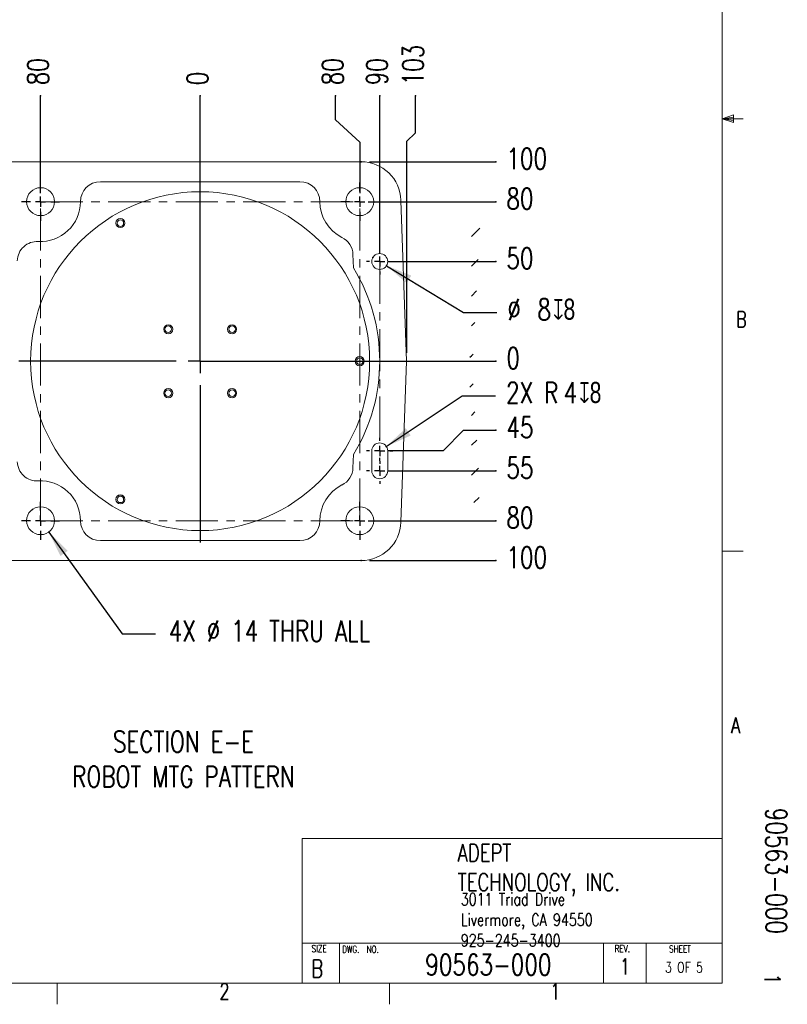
# Model space of a CAD drawing. Extents: x 13 to 426, y 7 to 274.
# Tile 16 of 17: x 310 to 426, y 7 to 155. Entities that reach past the tile are written whole.
import ezdxf

# ---------------------------------------------------------------- set-up
doc = ezdxf.new("R2010")
doc.units = 0
doc.header["$MEASUREMENT"] = 0
doc.header["$PDSIZE"] = -1
doc.linetypes.add('CENTER', pattern=[10.16, 6.35, -1.27, 1.27, -1.27])
doc.styles.add('SLDTEXTSTYLE0', font='SIMPLEX', dxfattribs={"width": 0.75})
doc.dimstyles.new('SLDDIMSTYLE1', dxfattribs={"dimtxt": 4.233333, "dimasz": 3.9624, "dimexe": 3.175, "dimexo": 0.0625, "dimgap": 1.058333, "dimtad": 0, "dimtih": 1, "dimtoh": 1, "dimdec": 0, "dimlfac": 3.333333, "dimzin": 12, "dimdsep": 46, "dimtxsty": 'Standard', "dimsah": 1, "dimcen": 0.09, "dimclrd": 7, "dimclre": 7, "dimclrt": 7, "dimadec": 0, "dimazin": 0, "dimtfac": 1, "dimtdec": 4, "dimtofl": 0, "dimtmove": 0, "dimatfit": 3, "dimfxl": 1, "dimtolj": 1, "dimtzin": 12, "dimarcsym": 0})
doc.dimstyles.new('SLDDIMSTYLE2', dxfattribs={"dimtxt": 4.233333, "dimasz": 3.9624, "dimexe": 3.175, "dimexo": 0.0625, "dimgap": 1.058333, "dimtad": 0, "dimtih": 1, "dimtoh": 1, "dimdec": 0, "dimlfac": 3.333333, "dimzin": 12, "dimdsep": 46, "dimtxsty": 'Standard', "dimsah": 1, "dimcen": 0.09, "dimclrd": 7, "dimclre": 7, "dimclrt": 7, "dimadec": 0, "dimazin": 0, "dimtfac": 1, "dimtdec": 4, "dimtofl": 0, "dimtmove": 0, "dimatfit": 3, "dimfxl": 1, "dimtolj": 1, "dimtzin": 12, "dimarcsym": 0})
doc.dimstyles.new('SLDDIMSTYLE3', dxfattribs={"dimtxt": 4.233333, "dimasz": 3.9624, "dimexe": 3.175, "dimexo": 0.0625, "dimgap": 1.058333, "dimtad": 0, "dimtih": 1, "dimtoh": 1, "dimdec": 0, "dimlfac": 3.333333, "dimdsep": 46, "dimtxsty": 'Standard', "dimblk1": 'NONE', "dimblk2": 'NONE', "dimsah": 1, "dimcen": 0.09, "dimclrd": 7, "dimclre": 7, "dimclrt": 7, "dimadec": 0, "dimazin": 0, "dimtfac": 1, "dimtofl": 0, "dimtmove": 0, "dimatfit": 3, "dimfxl": 1, "dimtolj": 1, "dimtzin": 12, "dimarcsym": 0})
doc.dimstyles.new('SLDDIMSTYLE4', dxfattribs={"dimtxt": 4.233333, "dimasz": 3.9624, "dimexe": 3.175, "dimexo": 0.0625, "dimgap": 1.058333, "dimtad": 0, "dimtih": 1, "dimtoh": 1, "dimdec": 0, "dimlfac": 3.333333, "dimzin": 12, "dimdsep": 46, "dimtxsty": 'Standard', "dimblk1": 'NONE', "dimblk2": 'NONE', "dimsah": 1, "dimcen": 0.09, "dimclrd": 7, "dimclre": 7, "dimclrt": 7, "dimadec": 0, "dimazin": 0, "dimtfac": 1, "dimtdec": 4, "dimtofl": 0, "dimtmove": 0, "dimatfit": 3, "dimfxl": 1, "dimtolj": 1, "dimtzin": 12, "dimarcsym": 0})
doc.dimstyles.new('SLDDIMSTYLE5', dxfattribs={"dimtxt": 4.233333, "dimasz": 3.9624, "dimexe": 3.175, "dimexo": 0.0625, "dimgap": 1.058333, "dimtad": 0, "dimtih": 1, "dimtoh": 1, "dimdec": 0, "dimlfac": 3.333333, "dimzin": 12, "dimdsep": 46, "dimtxsty": 'Standard', "dimsah": 1, "dimcen": 0.09, "dimclrd": 7, "dimclre": 7, "dimclrt": 7, "dimadec": 0, "dimazin": 0, "dimtfac": 1, "dimtdec": 4, "dimtofl": 0, "dimtmove": 0, "dimatfit": 3, "dimfxl": 1, "dimtolj": 1, "dimtzin": 12, "dimarcsym": 0})

# ---------------------------------------------------------------- blocks, each defined once
blk = doc.blocks.new('*D34')
at = {"color": 7}
blk.add_line((337.46, 104.82), (337.46, 143.46), dxfattribs=at)
for p in [(337.46, 143.46), (337.46, 103.55)]:
    blk.add_point(p, dxfattribs=at)
at = {"color": 7, "insert": (338.65, 145.05), "char_height": 3.17, "attachment_point": 7, "rotation": 90, "style": 'SLDTEXTSTYLE0'}
blk.add_mtext('0', dxfattribs=at)
blk = doc.blocks.new('_NONE')
blk = doc.blocks.new('*D36')
at = {"color": 7}
blk.add_line((313.46, 128.82), (313.46, 143.46), dxfattribs=at)
for p in [(313.46, 143.46), (313.46, 127.55)]:
    blk.add_point(p, dxfattribs=at)
at = {"color": 7, "insert": (314.65, 145.05), "char_height": 3.175, "attachment_point": 7, "rotation": 90, "style": 'SLDTEXTSTYLE0'}
blk.add_mtext('80', dxfattribs=at)
blk = doc.blocks.new('*D37')
at = {"color": 7}
for p, q in [((357.8, 139.85), (357.8, 143.46)), ((357.8, 139.85), (361.46, 136.51)), ((361.46, 136.51), (361.46, 128.82))]:
    blk.add_line(p, q, dxfattribs=at)
for p in [(357.8, 143.46), (361.46, 127.55)]:
    blk.add_point(p, dxfattribs=at)
at = {"color": 7, "insert": (358.99, 145.05), "char_height": 3.175, "attachment_point": 7, "rotation": 90, "style": 'SLDTEXTSTYLE0'}
blk.add_mtext('80', dxfattribs=at)
blk = doc.blocks.new('*D38')
at = {"color": 7}
blk.add_line((364.46, 119.82), (364.46, 143.46), dxfattribs=at)
for p in [(364.46, 143.46), (364.46, 118.55)]:
    blk.add_point(p, dxfattribs=at)
at = {"color": 7, "insert": (365.65, 145.05), "char_height": 3.175, "attachment_point": 7, "rotation": 90, "style": 'SLDTEXTSTYLE0'}
blk.add_mtext('90', dxfattribs=at)
blk = doc.blocks.new('*D39')
at = {"color": 7}
blk.add_line((267.29, 131.25), (267.29, 143.46), dxfattribs=at)
for p in [(267.29, 143.46), (267.29, 129.98)]:
    blk.add_point(p, dxfattribs=at)
at = {"color": 7, "insert": (268.49, 145.05), "char_height": 3.175, "attachment_point": 7, "rotation": 90, "style": 'SLDTEXTSTYLE0'}
blk.add_mtext('234', dxfattribs=at)
blk = doc.blocks.new('*D40')
at = {"color": 7}
for p, q in [((369.85, 137.92), (369.85, 143.46)), ((369.85, 137.92), (368.5, 136.6)), ((368.5, 136.6), (368.5, 104.82))]:
    blk.add_line(p, q, dxfattribs=at)
for p in [(369.85, 143.46), (368.5, 103.55)]:
    blk.add_point(p, dxfattribs=at)
at = {"color": 7, "insert": (371.05, 145.05), "char_height": 3.175, "attachment_point": 7, "rotation": 90, "style": 'SLDTEXTSTYLE0'}
blk.add_mtext('103', dxfattribs=at)
blk = doc.blocks.new('*D41')
at = {"color": 7}
blk.add_line((338.73, 103.55), (381.93, 103.55), dxfattribs=at)
for p in [(337.46, 103.55), (381.93, 103.55)]:
    blk.add_point(p, dxfattribs=at)
at = {"color": 7, "insert": (383.51, 102.42), "char_height": 3.17, "attachment_point": 7, "style": 'SLDTEXTSTYLE0'}
blk.add_mtext('0', dxfattribs=at)
blk = doc.blocks.new('*D42')
at = {"color": 7}
blk.add_line((365.73, 118.55), (381.93, 118.55), dxfattribs=at)
for p in [(364.46, 118.55), (381.93, 118.55)]:
    blk.add_point(p, dxfattribs=at)
at = {"color": 7, "insert": (383.51, 117.42), "char_height": 3.175, "attachment_point": 7, "style": 'SLDTEXTSTYLE0'}
blk.add_mtext('50', dxfattribs=at)
blk = doc.blocks.new('*D43')
at = {"color": 7}
blk.add_line((362.73, 127.55), (381.93, 127.55), dxfattribs=at)
for p in [(361.46, 127.55), (381.93, 127.55)]:
    blk.add_point(p, dxfattribs=at)
at = {"color": 7, "insert": (383.51, 126.42), "char_height": 3.175, "attachment_point": 7, "style": 'SLDTEXTSTYLE0'}
blk.add_mtext('80', dxfattribs=at)
blk = doc.blocks.new('*D44')
at = {"color": 7}
for p, q in [((377.05, 93.15), (374.03, 90.05)), ((377.05, 93.15), (381.93, 93.15)), ((374.03, 90.05), (365.73, 90.05))]:
    blk.add_line(p, q, dxfattribs=at)
for p in [(381.93, 93.15), (364.46, 90.05)]:
    blk.add_point(p, dxfattribs=at)
at = {"color": 7, "insert": (383.51, 92.02), "char_height": 3.175, "attachment_point": 7, "style": 'SLDTEXTSTYLE0'}
blk.add_mtext('45', dxfattribs=at)
blk = doc.blocks.new('*D45')
at = {"color": 7}
blk.add_line((365.73, 87.05), (381.93, 87.05), dxfattribs=at)
for p in [(364.46, 87.05), (381.93, 87.05)]:
    blk.add_point(p, dxfattribs=at)
at = {"color": 7, "insert": (383.51, 85.92), "char_height": 3.175, "attachment_point": 7, "style": 'SLDTEXTSTYLE0'}
blk.add_mtext('55', dxfattribs=at)
blk = doc.blocks.new('*D46')
at = {"color": 7}
blk.add_line((362.73, 79.55), (381.93, 79.55), dxfattribs=at)
for p in [(361.46, 79.55), (381.93, 79.55)]:
    blk.add_point(p, dxfattribs=at)
at = {"color": 7, "insert": (383.51, 78.42), "char_height": 3.175, "attachment_point": 7, "style": 'SLDTEXTSTYLE0'}
blk.add_mtext('80', dxfattribs=at)
blk = doc.blocks.new('*D47')
at = {"color": 7}
blk.add_line((362.93, 73.55), (381.93, 73.55), dxfattribs=at)
for p in [(361.66, 73.55), (381.93, 73.55)]:
    blk.add_point(p, dxfattribs=at)
at = {"color": 7, "insert": (383.51, 72.42), "char_height": 3.175, "attachment_point": 7, "style": 'SLDTEXTSTYLE0'}
blk.add_mtext('100', dxfattribs=at)
blk = doc.blocks.new('*D48')
at = {"color": 7}
blk.add_line((362.93, 133.55), (381.93, 133.55), dxfattribs=at)
for p in [(361.66, 133.55), (381.93, 133.55)]:
    blk.add_point(p, dxfattribs=at)
at = {"color": 7, "insert": (383.51, 132.42), "char_height": 3.175, "attachment_point": 7, "style": 'SLDTEXTSTYLE0'}
blk.add_mtext('100', dxfattribs=at)
blk = doc.blocks.new('*D49')
at = {"color": 7}
for p, q in [((314.68, 77.84), (325.73, 62.51)), ((325.73, 62.51), (330.73, 62.51))]:
    blk.add_line(p, q, dxfattribs=at)
for p in [(312.23, 81.25), (314.68, 77.84)]:
    blk.add_point(p, dxfattribs=at)
blk.add_solid([(314.68, 77.84), (316.46, 74.24), (317.54, 75.01)], dxfattribs=at)
at = {"color": 7, "insert": (332.72, 61.38), "char_height": 3.175, "attachment_point": 7, "style": 'SLDTEXTSTYLE0'}
blk.add_mtext('4X %%c 14 THRU ALL', dxfattribs=at)
blk = doc.blocks.new('*D50')
at = {"color": 7}
for p, q in [((365.48, 117.92), (377.06, 110.87)), ((377.06, 110.87), (382.06, 110.87))]:
    blk.add_line(p, q, dxfattribs=at)
for p in [(363.43, 119.17), (365.48, 117.92)]:
    blk.add_point(p, dxfattribs=at)
blk.add_solid([(365.48, 117.92), (368.52, 115.3), (369.21, 116.43)], dxfattribs=at)
at = {"color": 7, "attachment_point": 7, "style": 'SLDTEXTSTYLE0'}
for s, insert, char_height in [('%%c', (383.65, 109.74), 3.175), ('8', (388.19, 109.74), 3.17), ('\\Fgdt;x8', (390.54, 109.74), 3.175)]:
    blk.add_mtext(s, dxfattribs=dict(at, insert=insert, char_height=char_height))
blk = doc.blocks.new('*D51')
at = {"color": 7}
for p, q in [((365.45, 90.71), (376.87, 98.34)), ((376.87, 98.34), (381.87, 98.34))]:
    blk.add_line(p, q, dxfattribs=at)
for p in [(365.45, 90.71), (364.46, 90.05)]:
    blk.add_point(p, dxfattribs=at)
blk.add_solid([(365.45, 90.71), (369.12, 92.36), (368.38, 93.46)], dxfattribs=at)
at = {"color": 7, "attachment_point": 7, "style": 'SLDTEXTSTYLE0'}
for s, insert, char_height in [('2X R', (383.46, 97.21), 3.175), ('4', (392.12, 97.21), 3.17), ('\\Fgdt;x8', (394.47, 97.21), 3.175)]:
    blk.add_mtext(s, dxfattribs=dict(at, insert=insert, char_height=char_height))
blk = doc.blocks.new('SW_CENTERMARK19')
at = {"color": 7, "linetype": 'Continuous'}
for p, q in [((337.46, 107.15), (337.46, 130.83)), ((337.46, 103.55), (337.46, 105.35)), ((333.86, 103.55), (310.17, 103.55)), ((337.46, 103.55), (335.66, 103.55)), ((337.46, 103.55), (337.46, 101.75)), ((337.46, 103.55), (339.26, 103.55)), ((341.06, 103.55), (364.75, 103.55)), ((337.46, 99.95), (337.46, 76.26))]:
    blk.add_line(p, q, dxfattribs=at)
blk = doc.blocks.new('SW_CENTERMARK20')
at = {"color": 7, "linetype": 'Continuous'}
for p, q in [((313.46, 129.07), (313.46, 130.41)), ((311.93, 127.55), (310.6, 127.55)), ((313.46, 127.55), (312.69, 127.55)), ((313.46, 127.55), (313.46, 128.31)), ((313.46, 127.55), (313.46, 126.78)), ((313.46, 127.55), (314.22, 127.55)), ((314.98, 127.55), (316.32, 127.55)), ((313.46, 126.02), (313.46, 124.68))]:
    blk.add_line(p, q, dxfattribs=at)
blk = doc.blocks.new('SW_CENTERMARK21')
at = {"color": 7, "linetype": 'Continuous'}
for p, q in [((361.46, 129.07), (361.46, 130.41)), ((359.93, 127.55), (358.6, 127.55)), ((361.46, 127.55), (360.69, 127.55)), ((361.46, 127.55), (361.46, 128.31)), ((361.46, 127.55), (361.46, 126.78)), ((361.46, 127.55), (362.22, 127.55)), ((362.98, 127.55), (364.32, 127.55)), ((361.46, 126.02), (361.46, 124.68))]:
    blk.add_line(p, q, dxfattribs=at)
blk = doc.blocks.new('SW_CENTERMARK22')
at = {"color": 7, "linetype": 'Continuous'}
for p, q in [((364.46, 120.07), (364.46, 120.51)), ((362.93, 118.55), (362.49, 118.55)), ((364.46, 118.55), (363.69, 118.55)), ((364.46, 118.55), (364.46, 119.31)), ((364.46, 118.55), (364.46, 117.78)), ((364.46, 118.55), (365.22, 118.55)), ((365.98, 118.55), (366.42, 118.55)), ((364.46, 117.02), (364.46, 116.58))]:
    blk.add_line(p, q, dxfattribs=at)
blk = doc.blocks.new('SW_CENTERMARK23')
at = {"color": 7, "linetype": 'Continuous'}
for p, q in [((361.46, 81.07), (361.46, 82.41)), ((361.46, 79.55), (361.46, 80.31)), ((359.93, 79.55), (358.6, 79.55)), ((361.46, 79.55), (360.69, 79.55)), ((361.46, 79.55), (361.46, 78.78)), ((361.46, 79.55), (362.22, 79.55)), ((362.98, 79.55), (364.32, 79.55)), ((361.46, 78.02), (361.46, 76.68))]:
    blk.add_line(p, q, dxfattribs=at)
blk = doc.blocks.new('SW_CENTERMARK24')
at = {"color": 7, "linetype": 'Continuous'}
for p, q in [((313.46, 81.07), (313.46, 82.41)), ((313.46, 79.55), (313.46, 80.31)), ((311.93, 79.55), (310.6, 79.55)), ((313.46, 79.55), (312.69, 79.55)), ((313.46, 79.55), (313.46, 78.78)), ((313.46, 79.55), (314.22, 79.55)), ((314.98, 79.55), (316.32, 79.55)), ((313.46, 78.02), (313.46, 76.68))]:
    blk.add_line(p, q, dxfattribs=at)
blk = doc.blocks.new('SW_CENTERMARK25')
at = {"color": 7, "linetype": 'Continuous'}
for p, q in [((364.46, 91.57), (364.46, 92.01)), ((364.46, 90.05), (364.46, 90.81)), ((362.93, 90.05), (362.49, 90.05)), ((364.46, 90.05), (363.69, 90.05)), ((364.46, 90.05), (364.46, 89.28)), ((364.46, 90.05), (365.22, 90.05)), ((365.98, 90.05), (366.42, 90.05)), ((364.46, 88.52), (364.46, 88.08))]:
    blk.add_line(p, q, dxfattribs=at)
blk = doc.blocks.new('SW_CENTERMARK26')
at = {"color": 7, "linetype": 'Continuous'}
for p, q in [((364.46, 88.57), (364.46, 89.01)), ((364.46, 87.05), (364.46, 87.81)), ((362.93, 87.05), (362.49, 87.05)), ((364.46, 87.05), (363.69, 87.05)), ((364.46, 87.05), (364.46, 86.28)), ((364.46, 87.05), (365.22, 87.05)), ((365.98, 87.05), (366.42, 87.05)), ((364.46, 85.52), (364.46, 85.08))]:
    blk.add_line(p, q, dxfattribs=at)

msp = doc.modelspace()

# ---------------------------------------------------------------- hatches: boundary and pattern name
h = msp.add_hatch()
h.set_pattern_fill('ANSI31', scale=25.4, style=0)
edge = h.paths.add_edge_path()
edge.add_line((378.03, 126.77), (378.03, 127.42))
edge.add_line((378.03, 126.77), (378.03, 126.88))
edge.add_line((378.03, 126.88), (378.03, 126.92))
edge.add_line((378.03, 127.06), (378.03, 126.92))
edge.add_line((378.03, 127.06), (378.03, 127.64))
edge.add_line((378.03, 127.5), (378.03, 127.64))
edge.add_line((378.03, 127.5), (378.03, 127.54))
edge.add_line((378.03, 127.54), (378.03, 127.42))
h = msp.add_hatch()
h.set_pattern_fill('ANSI31', scale=25.4, style=0)
edge = h.paths.add_edge_path()
edge.add_line((378.03, 107.84), (378.03, 99.25))
edge.add_line((378.03, 111.54), (378.03, 109.21))
edge.add_line((378.03, 112.79), (378.03, 123.44))
edge.add_line((378.03, 124.89), (378.03, 126.6))
edge.add_line((378.03, 126.6), (378.03, 127.6))
edge.add_line((378.03, 127.6), (378.03, 127.07))
edge.add_line((378.03, 127.07), (378.03, 126.35))
edge.add_line((378.03, 126.35), (378.03, 126.35))
edge.add_line((378.03, 126.35), (378.03, 126.02))
edge.add_line((378.03, 126.02), (378.03, 125.18))
edge.add_line((378.03, 125.18), (378.03, 123.93))
edge.add_line((378.03, 115.02), (378.03, 123.06))
edge.add_line((378.03, 115.02), (378.03, 113.46))
edge.add_line((378.03, 113.46), (378.03, 110.79))
edge.add_line((378.03, 109.24), (378.03, 110.79))
edge.add_line((378.03, 109.16), (378.03, 109.24))
edge.add_line((378.03, 105.19), (378.03, 105.52))
edge.add_line((378.03, 101.57), (378.03, 101.9))
edge.add_line((378.03, 97.85), (378.03, 97.93))
edge.add_line((378.03, 97.85), (378.03, 96.3))
edge.add_line((378.03, 96.3), (378.03, 94.98))
edge.add_line((378.03, 94.98), (378.03, 94.98))
edge.add_line((378.03, 94.11), (378.03, 94.11))
edge.add_line((378.03, 94.11), (378.03, 93.37))
edge.add_line((378.03, 92.07), (378.03, 93.23))
edge.add_line((378.03, 84.03), (378.03, 92.07))
edge.add_line((378.03, 81.91), (378.03, 83.16))
edge.add_line((378.03, 81.08), (378.03, 81.91))
edge.add_line((378.03, 81.08), (378.03, 80.74))
edge.add_line((378.03, 80.74), (378.03, 80.74))
edge.add_line((378.03, 80.74), (378.03, 80.02))
edge.add_line((378.03, 79.49), (378.03, 80.02))
edge.add_line((378.03, 80.49), (378.03, 79.49))
edge.add_line((378.03, 82.2), (378.03, 80.49))
edge.add_line((378.03, 83.65), (378.03, 94.3))
edge.add_line((378.03, 97.88), (378.03, 95.55))
edge.add_ellipse((378.03, 123.44), major_axis=(0, 1.5), ratio=0.999573, start_angle=270, end_angle=345.0061)
edge.add_ellipse((378.03, 123.06), major_axis=(0, -0.9), ratio=0.999573, start_angle=90, end_angle=165.0061)
edge.add_ellipse((378.03, 84.03), major_axis=(0, -0.9), ratio=0.999573, start_angle=14.9939, end_angle=90)
edge.add_ellipse((378.03, 83.65), major_axis=(0, -1.5), ratio=0.999573, start_angle=14.9939, end_angle=90)
edge.add_spline(control_points=[(378.03, 108.41), (378.03, 108.48), (378.03, 108.49), (378.03, 108.37), (378.03, 108.25), (378.03, 107.95), (378.03, 107.78), (378.03, 107.47), (378.03, 107.34), (378.03, 107.19), (378.03, 107.18), (378.03, 107.3), (378.03, 107.43), (378.03, 107.72), (378.03, 107.89), (378.03, 108.2), (378.03, 108.33), (378.03, 108.41)], knot_values=[0, 0, 0, 0, 0.125, 0.125, 0.25, 0.25, 0.375, 0.375, 0.5, 0.5, 0.625, 0.625, 0.75, 0.75, 0.875, 0.875, 1, 1, 1, 1], degree=3, periodic=0)
edge.add_spline(control_points=[(378.03, 108.97), (378.03, 108.82), (378.03, 108.67), (378.03, 108.52), (378.03, 108.37), (378.03, 108.22), (378.03, 108.07)], knot_values=[0, 0, 0, 0, 0.5, 0.5, 0.5, 1, 1, 1, 1], degree=3, periodic=0)
edge.add_spline(control_points=[(378.03, 109.2), (378.03, 109.04), (378.03, 108.88), (378.03, 108.65), (378.03, 108.58), (378.03, 108.59), (378.03, 108.66), (378.03, 108.89), (378.03, 109.05), (378.03, 109.37), (378.03, 109.53), (378.03, 109.76), (378.03, 109.82), (378.03, 109.82), (378.03, 109.75), (378.03, 109.52), (378.03, 109.36), (378.03, 109.2)], knot_values=[0, 0, 0, 0, 0.125, 0.125, 0.25, 0.25, 0.375, 0.375, 0.5, 0.5, 0.625, 0.625, 0.75, 0.75, 0.875, 0.875, 1, 1, 1, 1], degree=3, periodic=0)
edge.add_spline(control_points=[(378.03, 112.04), (378.03, 112.14), (378.03, 112.17), (378.03, 112.12), (378.03, 112.02), (378.03, 111.76), (378.03, 111.59), (378.03, 111.28), (378.03, 111.14), (378.03, 110.95), (378.03, 110.92), (378.03, 110.97), (378.03, 111.07), (378.03, 111.33), (378.03, 111.49), (378.03, 111.81), (378.03, 111.95), (378.03, 112.04)], knot_values=[0, 0, 0, 0, 0.125, 0.125, 0.25, 0.25, 0.375, 0.375, 0.5, 0.5, 0.625, 0.625, 0.75, 0.75, 0.875, 0.875, 1, 1, 1, 1], degree=3, periodic=0)
edge.add_spline(control_points=[(378.03, 112.9), (378.03, 112.66), (378.03, 112.41), (378.03, 112.16), (378.03, 111.92), (378.03, 111.67), (378.03, 111.42)], knot_values=[0, 0, 0, 0, 0.5, 0.5, 0.5, 1, 1, 1, 1], degree=3, periodic=0)
edge.add_spline(control_points=[(378.03, 112.49), (378.03, 112.35), (378.03, 112.24), (378.03, 112.16), (378.03, 112.18), (378.03, 112.34), (378.03, 112.48), (378.03, 112.78), (378.03, 112.95), (378.03, 113.23), (378.03, 113.33), (378.03, 113.42), (378.03, 113.39), (378.03, 113.23), (378.03, 113.1), (378.03, 112.79), (378.03, 112.63), (378.03, 112.49)], knot_values=[0, 0, 0, 0, 0.125, 0.125, 0.25, 0.25, 0.375, 0.375, 0.5, 0.5, 0.625, 0.625, 0.75, 0.75, 0.875, 0.875, 1, 1, 1, 1], degree=3, periodic=0)
edge.add_spline(control_points=[(378.03, 108.7), (378.03, 108.33), (378.03, 108.03), (378.03, 107.74), (378.03, 107.76), (378.03, 108.11), (378.03, 108.43), (378.03, 109.18), (378.03, 109.61), (378.03, 110.34), (378.03, 110.64), (378.03, 110.92), (378.03, 110.91), (378.03, 110.56), (378.03, 110.24), (378.03, 109.49), (378.03, 109.07), (378.03, 108.7)], knot_values=[0, 0, 0, 0, 0.125, 0.125, 0.25, 0.25, 0.375, 0.375, 0.5, 0.5, 0.625, 0.625, 0.75, 0.75, 0.875, 0.875, 1, 1, 1, 1], degree=3, periodic=0)
edge.add_spline(control_points=[(378.03, 95.53), (378.03, 96.73), (378.03, 97.93), (378.03, 99.78), (378.03, 100.4), (378.03, 101.38), (378.03, 101.72), (378.03, 102.27), (378.03, 102.47), (378.03, 102.91), (378.03, 103.18), (378.03, 103.63), (378.03, 103.78), (378.03, 104.06), (378.03, 104.19), (378.03, 104.54), (378.03, 104.73), (378.03, 105.31), (378.03, 105.65), (378.03, 106.65), (378.03, 107.27), (378.03, 109.13), (378.03, 110.35), (378.03, 111.56)], knot_values=[0, 0, 0, 0, 0.25, 0.25, 0.375, 0.375, 0.4375, 0.4375, 0.46875, 0.46875, 0.5, 0.5, 0.515625, 0.515625, 0.53125, 0.53125, 0.5625, 0.5625, 0.625, 0.625, 0.75, 0.75, 1, 1, 1, 1], degree=3, periodic=0)
edge.add_spline(control_points=[(378.03, 103.55), (378.03, 103.91), (378.03, 104.26), (378.03, 104.96), (378.03, 105.32), (378.03, 106.06), (378.03, 106.43), (378.03, 106.99), (378.03, 107.17), (378.03, 107.24), (378.03, 107.11), (378.03, 106.64), (378.03, 106.29), (378.03, 105.56), (378.03, 105.19), (378.03, 104.46), (378.03, 104.11), (378.03, 103.55), (378.03, 103.36), (378.03, 102.98), (378.03, 102.8), (378.03, 102.25), (378.03, 101.87), (378.03, 101.1), (378.03, 100.71), (378.03, 100.12), (378.03, 99.92), (378.03, 99.85), (378.03, 99.99), (378.03, 100.51), (378.03, 100.88), (378.03, 101.65), (378.03, 102.04), (378.03, 102.6), (378.03, 102.78), (378.03, 103.06), (378.03, 103.16), (378.03, 103.3), (378.03, 103.35), (378.03, 103.45), (378.03, 103.5), (378.03, 103.55)], knot_values=[0, 0, 0, 0, 0.0625, 0.0625, 0.125, 0.125, 0.1875, 0.1875, 0.25, 0.25, 0.3125, 0.3125, 0.375, 0.375, 0.4375, 0.4375, 0.5, 0.5, 0.53125, 0.53125, 0.5625, 0.5625, 0.625, 0.625, 0.6875, 0.6875, 0.75, 0.75, 0.8125, 0.8125, 0.875, 0.875, 0.9375, 0.9375, 0.96875, 0.96875, 0.984375, 0.984375, 0.992188, 0.992188, 1, 1, 1, 1], degree=3, periodic=0)
edge.add_spline(control_points=[(378.03, 99.87), (378.03, 100.26), (378.03, 100.66), (378.03, 101.38), (378.03, 101.64), (378.03, 102.13), (378.03, 102.3), (378.03, 102.65), (378.03, 102.78), (378.03, 103.03), (378.03, 103.08), (378.03, 103.19), (378.03, 103.23), (378.03, 103.3), (378.03, 103.32), (378.03, 103.39), (378.03, 103.42), (378.03, 103.51), (378.03, 103.57), (378.03, 103.67), (378.03, 103.7), (378.03, 103.79), (378.03, 103.84), (378.03, 103.96), (378.03, 104.01), (378.03, 104.17), (378.03, 104.25), (378.03, 104.4), (378.03, 104.46), (378.03, 104.64), (378.03, 104.74), (378.03, 105.03), (378.03, 105.18), (378.03, 105.62), (378.03, 105.86), (378.03, 106.55), (378.03, 106.94), (378.03, 107.32)], knot_values=[0, 0, 0, 0, 0.25, 0.25, 0.375, 0.375, 0.4375, 0.4375, 0.46875, 0.46875, 0.476562, 0.476562, 0.480469, 0.480469, 0.482422, 0.482422, 0.484375, 0.484375, 0.486328, 0.486328, 0.488281, 0.488281, 0.492188, 0.492188, 0.5, 0.5, 0.515625, 0.515625, 0.53125, 0.53125, 0.5625, 0.5625, 0.625, 0.625, 0.75, 0.75, 1, 1, 1, 1], degree=3, periodic=0)
edge.add_spline(control_points=[(378.03, 103.55), (378.03, 103.91), (378.03, 104.26), (378.03, 104.96), (378.03, 105.32), (378.03, 106.06), (378.03, 106.43), (378.03, 106.99), (378.03, 107.17), (378.03, 107.24), (378.03, 107.11), (378.03, 106.64), (378.03, 106.29), (378.03, 105.56), (378.03, 105.19), (378.03, 104.46), (378.03, 104.11), (378.03, 103.55), (378.03, 103.36), (378.03, 102.98), (378.03, 102.8), (378.03, 102.25), (378.03, 101.87), (378.03, 101.1), (378.03, 100.71), (378.03, 100.12), (378.03, 99.92), (378.03, 99.85), (378.03, 99.99), (378.03, 100.51), (378.03, 100.88), (378.03, 101.65), (378.03, 102.04), (378.03, 102.6), (378.03, 102.78), (378.03, 103.06), (378.03, 103.16), (378.03, 103.3), (378.03, 103.35), (378.03, 103.45), (378.03, 103.5), (378.03, 103.55)], knot_values=[0, 0, 0, 0, 0.0625, 0.0625, 0.125, 0.125, 0.1875, 0.1875, 0.25, 0.25, 0.3125, 0.3125, 0.375, 0.375, 0.4375, 0.4375, 0.5, 0.5, 0.53125, 0.53125, 0.5625, 0.5625, 0.625, 0.625, 0.6875, 0.6875, 0.75, 0.75, 0.8125, 0.8125, 0.875, 0.875, 0.9375, 0.9375, 0.96875, 0.96875, 0.984375, 0.984375, 0.992188, 0.992188, 1, 1, 1, 1], degree=3, periodic=0)
edge.add_spline(control_points=[(378.03, 95.53), (378.03, 96.73), (378.03, 97.93), (378.03, 99.78), (378.03, 100.4), (378.03, 101.38), (378.03, 101.72), (378.03, 102.27), (378.03, 102.47), (378.03, 102.91), (378.03, 103.18), (378.03, 103.63), (378.03, 103.78), (378.03, 104.06), (378.03, 104.19), (378.03, 104.54), (378.03, 104.73), (378.03, 105.31), (378.03, 105.65), (378.03, 106.65), (378.03, 107.27), (378.03, 109.13), (378.03, 110.35), (378.03, 111.56)], knot_values=[0, 0, 0, 0, 0.25, 0.25, 0.375, 0.375, 0.4375, 0.4375, 0.46875, 0.46875, 0.5, 0.5, 0.515625, 0.515625, 0.53125, 0.53125, 0.5625, 0.5625, 0.625, 0.625, 0.75, 0.75, 1, 1, 1, 1], degree=3, periodic=0)
edge.add_spline(control_points=[(378.03, 99.1), (378.03, 98.89), (378.03, 98.55), (378.03, 97.78), (378.03, 97.36), (378.03, 96.66), (378.03, 96.38), (378.03, 96.16), (378.03, 96.21), (378.03, 96.61), (378.03, 96.96), (378.03, 97.72), (378.03, 98.15), (378.03, 98.85), (378.03, 99.13), (378.03, 99.36), (378.03, 99.31), (378.03, 99.1)], knot_values=[0, 0, 0, 0, 0.125, 0.125, 0.25, 0.25, 0.375, 0.375, 0.5, 0.5, 0.625, 0.625, 0.75, 0.75, 0.875, 0.875, 1, 1, 1, 1], degree=3, periodic=0)
edge.add_spline(control_points=[(378.03, 92.17), (378.03, 92.58), (378.03, 92.98), (378.03, 93.58), (378.03, 93.78), (378.03, 94.09), (378.03, 94.19), (378.03, 94.41), (378.03, 94.53), (378.03, 94.76), (378.03, 94.86), (378.03, 95.07), (378.03, 95.17), (378.03, 95.48), (378.03, 95.68), (378.03, 96.29), (378.03, 96.69), (378.03, 97.1)], knot_values=[0, 0, 0, 0, 0.25, 0.25, 0.375, 0.375, 0.4375, 0.4375, 0.5, 0.5, 0.5625, 0.5625, 0.625, 0.625, 0.75, 0.75, 1, 1, 1, 1], degree=3, periodic=0)
edge.add_spline(control_points=[(378.03, 91.83), (378.03, 92.16), (378.03, 92.5), (378.03, 92.84), (378.03, 92.97), (378.03, 93.11), (378.03, 93.25), (378.03, 93.28), (378.03, 93.32), (378.03, 93.35), (378.03, 93.42), (378.03, 93.49), (378.03, 93.57), (378.03, 93.65), (378.03, 93.73), (378.03, 93.81), (378.03, 93.83), (378.03, 93.85), (378.03, 93.87)], knot_values=[0, 0, 0, 0, 0.495985, 0.495985, 0.495985, 0.697591, 0.697591, 0.697591, 0.747992, 0.747992, 0.747992, 0.853316, 0.853316, 0.853316, 0.970663, 0.970663, 0.970663, 1, 1, 1, 1], degree=3, periodic=0)
edge.add_spline(control_points=[(378.03, 94.86), (378.03, 94.8), (378.03, 94.68), (378.03, 94.39), (378.03, 94.22), (378.03, 93.93), (378.03, 93.81), (378.03, 93.68), (378.03, 93.68), (378.03, 93.8), (378.03, 93.92), (378.03, 94.21), (378.03, 94.38), (378.03, 94.68), (378.03, 94.8), (378.03, 94.92), (378.03, 94.93), (378.03, 94.86)], knot_values=[0, 0, 0, 0, 0.125, 0.125, 0.25, 0.25, 0.375, 0.375, 0.5, 0.5, 0.625, 0.625, 0.75, 0.75, 0.875, 0.875, 1, 1, 1, 1], degree=3, periodic=0)
edge.add_spline(control_points=[(378.03, 95.67), (378.03, 95.42), (378.03, 95.17), (378.03, 94.93), (378.03, 94.68), (378.03, 94.43), (378.03, 94.19)], knot_values=[0, 0, 0, 0, 0.5, 0.5, 0.5, 1, 1, 1, 1], degree=3, periodic=0)
edge.add_spline(control_points=[(378.03, 96.09), (378.03, 96.16), (378.03, 96.18), (378.03, 96.07), (378.03, 95.96), (378.03, 95.67), (378.03, 95.5), (378.03, 95.2), (378.03, 95.07), (378.03, 94.93), (378.03, 94.92), (378.03, 95.02), (378.03, 95.13), (378.03, 95.42), (378.03, 95.59), (378.03, 95.89), (378.03, 96.02), (378.03, 96.09)], knot_values=[0, 0, 0, 0, 0.125, 0.125, 0.25, 0.25, 0.375, 0.375, 0.5, 0.5, 0.625, 0.625, 0.75, 0.75, 0.875, 0.875, 1, 1, 1, 1], degree=3, periodic=0)
edge.add_spline(control_points=[(378.03, 98.45), (378.03, 98.39), (378.03, 98.26), (378.03, 97.97), (378.03, 97.79), (378.03, 97.5), (378.03, 97.38), (378.03, 97.25), (378.03, 97.25), (378.03, 97.38), (378.03, 97.51), (378.03, 97.8), (378.03, 97.98), (378.03, 98.27), (378.03, 98.4), (378.03, 98.52), (378.03, 98.52), (378.03, 98.45)], knot_values=[0, 0, 0, 0, 0.125, 0.125, 0.25, 0.25, 0.375, 0.375, 0.5, 0.5, 0.625, 0.625, 0.75, 0.75, 0.875, 0.875, 1, 1, 1, 1], degree=3, periodic=0)
edge.add_spline(control_points=[(378.03, 99.02), (378.03, 98.87), (378.03, 98.72), (378.03, 98.57), (378.03, 98.42), (378.03, 98.27), (378.03, 98.12)], knot_values=[0, 0, 0, 0, 0.5, 0.5, 0.5, 1, 1, 1, 1], degree=3, periodic=0)
edge.add_spline(control_points=[(378.03, 99.86), (378.03, 99.91), (378.03, 99.89), (378.03, 99.73), (378.03, 99.6), (378.03, 99.29), (378.03, 99.12), (378.03, 98.82), (378.03, 98.71), (378.03, 98.6), (378.03, 98.62), (378.03, 98.77), (378.03, 98.91), (378.03, 99.22), (378.03, 99.39), (378.03, 99.68), (378.03, 99.8), (378.03, 99.86)], knot_values=[0, 0, 0, 0, 0.125, 0.125, 0.25, 0.25, 0.375, 0.375, 0.5, 0.5, 0.625, 0.625, 0.75, 0.75, 0.875, 0.875, 1, 1, 1, 1], degree=3, periodic=0)
h = msp.add_hatch()
h.set_pattern_fill('ANSI31', scale=25.4, style=0)
edge = h.paths.add_edge_path()
edge.add_line((378.03, 126.25), (378.03, 126.25))
edge.add_line((378.03, 80.84), (378.03, 126.25))
edge.add_line((378.03, 80.84), (378.03, 80.84))
edge.add_line((378.03, 80.84), (378.03, 126.25))
h = msp.add_hatch()
h.set_pattern_fill('ANSI31', scale=25.4, style=0)
edge = h.paths.add_edge_path()
edge.add_line((378.03, 111.03), (378.03, 108.47))
edge.add_line((378.03, 111.8), (378.03, 111.8))
edge.add_line((378.03, 109.64), (378.03, 111.8))
edge.add_spline(control_points=[(378.03, 114.27), (378.03, 113.3), (378.03, 112.32), (378.03, 110.35), (378.03, 109.36), (378.03, 108.36)], knot_values=[0, 0, 0, 0, 0.5, 0.5, 1, 1, 1, 1], degree=3, periodic=0)
edge.add_spline(control_points=[(378.03, 109.24), (378.03, 109.5), (378.03, 109.8), (378.03, 110.31), (378.03, 110.53), (378.03, 110.74), (378.03, 110.74), (378.03, 110.51), (378.03, 110.29), (378.03, 109.77), (378.03, 109.47), (378.03, 108.96), (378.03, 108.74), (378.03, 108.52), (378.03, 108.53), (378.03, 108.76), (378.03, 108.97), (378.03, 109.24)], knot_values=[0, 0, 0, 0, 0.125, 0.125, 0.25, 0.25, 0.375, 0.375, 0.5, 0.5, 0.625, 0.625, 0.75, 0.75, 0.875, 0.875, 1, 1, 1, 1], degree=3, periodic=0)
edge.add_spline(control_points=[(378.03, 108.24), (378.03, 108.33), (378.03, 108.42), (378.03, 108.51), (378.03, 108.6), (378.03, 108.69), (378.03, 108.78)], knot_values=[0, 0, 0, 0, 0.5, 0.5, 0.5, 1, 1, 1, 1], degree=3, periodic=0)
h = msp.add_hatch()
h.set_pattern_fill('ANSI38', scale=25.4, style=0)
edge = h.paths.add_edge_path()
edge.add_spline(control_points=[(378.03, 107.97), (378.03, 107.67), (378.03, 107.34), (378.03, 106.65), (378.03, 106.27), (378.03, 105.49), (378.03, 105.09), (378.03, 104.27), (378.03, 103.85), (378.03, 102.6), (378.03, 101.76), (378.03, 100.62), (378.03, 100.25), (378.03, 99.56), (378.03, 99.25), (378.03, 98.67), (378.03, 98.41), (378.03, 97.96), (378.03, 97.78), (378.03, 97.47), (378.03, 97.36), (378.03, 97.21), (378.03, 97.18), (378.03, 97.19), (378.03, 97.24), (378.03, 97.41), (378.03, 97.54), (378.03, 97.87), (378.03, 98.07), (378.03, 98.55), (378.03, 98.82), (378.03, 99.42), (378.03, 99.74), (378.03, 100.44), (378.03, 100.82), (378.03, 101.98), (378.03, 102.82), (378.03, 104.07), (378.03, 104.49), (378.03, 105.31), (378.03, 105.71), (378.03, 106.47), (378.03, 106.84), (378.03, 107.52), (378.03, 107.84), (378.03, 108.42), (378.03, 108.68), (378.03, 109.13), (378.03, 109.32), (378.03, 109.62), (378.03, 109.73), (378.03, 109.88), (378.03, 109.91), (378.03, 109.89), (378.03, 109.71), (378.03, 109.06), (378.03, 108.57), (378.03, 107.97)], knot_values=[0, 0, 0, 0, 0.03125, 0.03125, 0.0625, 0.0625, 0.09375, 0.09375, 0.125, 0.125, 0.1875, 0.1875, 0.21875, 0.21875, 0.25, 0.25, 0.28125, 0.28125, 0.3125, 0.3125, 0.34375, 0.34375, 0.375, 0.375, 0.40625, 0.40625, 0.4375, 0.4375, 0.46875, 0.46875, 0.5, 0.5, 0.53125, 0.53125, 0.5625, 0.5625, 0.625, 0.625, 0.65625, 0.65625, 0.6875, 0.6875, 0.71875, 0.71875, 0.75, 0.75, 0.78125, 0.78125, 0.8125, 0.8125, 0.84375, 0.84375, 0.875, 0.875, 0.9375, 0.9375, 1, 1, 1, 1], degree=3, periodic=0)
edge.add_spline(control_points=[(378.03, 106.27), (378.03, 105.96), (378.03, 105.65), (378.03, 104.98), (378.03, 104.63), (378.03, 103.93), (378.03, 103.58), (378.03, 102.88), (378.03, 102.52), (378.03, 101.5), (378.03, 100.86), (378.03, 99.74), (378.03, 99.26), (378.03, 98.73), (378.03, 98.58), (378.03, 98.35), (378.03, 98.27), (378.03, 98.18), (378.03, 98.16), (378.03, 98.2), (378.03, 98.26), (378.03, 98.43), (378.03, 98.55), (378.03, 98.86), (378.03, 99.04), (378.03, 99.47), (378.03, 99.7), (378.03, 100.23), (378.03, 100.52), (378.03, 101.42), (378.03, 102.11), (378.03, 103.5), (378.03, 104.22), (378.03, 105.24), (378.03, 105.58), (378.03, 106.21), (378.03, 106.51), (378.03, 107.07), (378.03, 107.33), (378.03, 107.8), (378.03, 108), (378.03, 108.36), (378.03, 108.51), (378.03, 108.74), (378.03, 108.82), (378.03, 108.92), (378.03, 108.93), (378.03, 108.89), (378.03, 108.83), (378.03, 108.57), (378.03, 108.26), (378.03, 107.42), (378.03, 106.88), (378.03, 106.27)], knot_values=[0, 0, 0, 0, 0.03125, 0.03125, 0.0625, 0.0625, 0.09375, 0.09375, 0.125, 0.125, 0.1875, 0.1875, 0.25, 0.25, 0.28125, 0.28125, 0.3125, 0.3125, 0.34375, 0.34375, 0.375, 0.375, 0.40625, 0.40625, 0.4375, 0.4375, 0.46875, 0.46875, 0.5, 0.5, 0.5625, 0.5625, 0.625, 0.625, 0.65625, 0.65625, 0.6875, 0.6875, 0.71875, 0.71875, 0.75, 0.75, 0.78125, 0.78125, 0.8125, 0.8125, 0.84375, 0.84375, 0.875, 0.875, 0.9375, 0.9375, 1, 1, 1, 1], degree=3, periodic=0)
h = msp.add_hatch()
h.set_pattern_fill('ANSI31', scale=25.4, style=0)
edge = h.paths.add_edge_path()
edge.add_line((378.03, 98.62), (378.03, 96.06))
edge.add_line((378.03, 95.29), (378.03, 97.45))
edge.add_line((378.03, 95.29), (378.03, 95.29))
edge.add_spline(control_points=[(378.03, 98.31), (378.03, 98.4), (378.03, 98.49), (378.03, 98.58), (378.03, 98.67), (378.03, 98.76), (378.03, 98.85)], knot_values=[0, 0, 0, 0, 0.5, 0.5, 0.5, 1, 1, 1, 1], degree=3, periodic=0)
edge.add_spline(control_points=[(378.03, 98.4), (378.03, 98.54), (378.03, 98.57), (378.03, 98.41), (378.03, 98.21), (378.03, 97.72), (378.03, 97.42), (378.03, 96.88), (378.03, 96.65), (378.03, 96.38), (378.03, 96.34), (378.03, 96.51), (378.03, 96.7), (378.03, 97.2), (378.03, 97.49), (378.03, 98.03), (378.03, 98.26), (378.03, 98.4)], knot_values=[0, 0, 0, 0, 0.125, 0.125, 0.25, 0.25, 0.375, 0.375, 0.5, 0.5, 0.625, 0.625, 0.75, 0.75, 0.875, 0.875, 1, 1, 1, 1], degree=3, periodic=0)
edge.add_spline(control_points=[(378.03, 98.74), (378.03, 98.1), (378.03, 97.47), (378.03, 96.84), (378.03, 96.48), (378.03, 96.12), (378.03, 95.76), (378.03, 94.77), (378.03, 93.79), (378.03, 92.82)], knot_values=[0, 0, 0, 0, 0.316792, 0.316792, 0.316792, 0.500001, 0.500001, 0.500001, 1, 1, 1, 1], degree=3, periodic=0)
h = msp.add_hatch()
h.set_pattern_fill('ANSI31', scale=25.4, style=0)
edge = h.paths.add_edge_path()
edge.add_line((378.03, 79.67), (378.03, 80.32))
edge.add_line((378.03, 79.67), (378.03, 79.55))
edge.add_line((378.03, 79.55), (378.03, 79.59))
edge.add_line((378.03, 79.45), (378.03, 79.59))
edge.add_line((378.03, 79.45), (378.03, 80.03))
edge.add_line((378.03, 80.17), (378.03, 80.03))
edge.add_line((378.03, 80.17), (378.03, 80.21))
edge.add_line((378.03, 80.21), (378.03, 80.32))

# ---------------------------------------------------------------- linework, layer by layer
at = {"color": 7, "linetype": 'Continuous', "lineweight": 0}
for p, q in [((415.96, 9.96), (415.96, 270.31)), ((415.96, 140.02), (417.66, 140.63)), ((415.96, 140.02), (417.66, 140.25)), ((415.96, 140.02), (419.13, 140.02)), ((415.96, 140.02), (417.66, 139.45)), ((415.96, 140.02), (417.66, 139.76)), ((417.66, 140.63), (417.66, 139.45)), ((415.96, 74.94), (419.13, 74.94)), ((352.8, 31.74), (352.8, 9.96)), ((352.8, 31.74), (415.96, 31.74)), ((352.8, 15.96), (415.96, 15.96)), ((358.39, 15.96), (358.39, 9.96)), ((398.14, 15.96), (398.14, 9.96)), ((404.54, 15.96), (404.54, 9.96)), ((415.96, 9.96), (15.91, 9.96)), ((315.94, 9.96), (315.94, 6.78)), ((365.94, 9.96), (365.94, 6.78))]:
    msp.add_line(p, q, dxfattribs=at)
at = {"color": 7, "linetype": 'Continuous', "lineweight": 15}
for p, q in [((361.66, 133.55), (280.63, 133.55)), ((322.46, 130.55), (352.46, 130.55)), ((368.5, 103.55), (367.66, 127.75)), ((360.44, 119.6), (360.51, 117.6)), ((367.66, 79.34), (368.5, 103.55)), ((360.51, 89.49), (360.44, 87.49)), ((363.26, 90.05), (363.26, 87.05)), ((365.66, 87.05), (365.66, 90.05)), ((352.46, 76.55), (322.46, 76.55)), ((280.63, 73.55), (361.66, 73.55))]:
    msp.add_line(p, q, dxfattribs=at)
at = {"color": 5, "linetype": 'CENTER', "lineweight": 0}
for p, q in [((313.46, 79.55), (313.46, 127.55)), ((313.46, 127.55), (361.46, 127.55)), ((361.46, 79.55), (361.46, 127.55)), ((364.46, 118.55), (364.46, 90.05)), ((313.46, 79.55), (361.46, 79.55))]:
    msp.add_line(p, q, dxfattribs=at)
at = {"color": 7, "linetype": 'Continuous', "lineweight": 15}
for centre, radius in [((313.46, 127.55), 2.1), ((337.46, 103.55), 25.49), ((361.46, 127.55), 2.1), ((325.46, 124.33), 0.686), ((325.46, 124.33), 0.495), ((364.46, 118.55), 1.2), ((332.66, 108.35), 0.686), ((332.66, 108.35), 0.495), ((342.26, 108.35), 0.686), ((342.26, 108.35), 0.495), ((361.46, 103.55), 0.686), ((361.46, 103.55), 0.495), ((332.66, 98.74), 0.686), ((342.26, 98.74), 0.686), ((332.66, 98.74), 0.495), ((342.26, 98.74), 0.495), ((325.46, 82.76), 0.686), ((325.46, 82.76), 0.495), ((313.46, 79.55), 2.1), ((361.46, 79.55), 2.1)]:
    msp.add_circle(centre, radius, dxfattribs=at)
for centre, radius, start, end in [((361.66, 127.55), 6, 2, 90), ((322.46, 127.55), 3, 90, 180), ((352.46, 127.55), 3, 0, 90), ((313.46, 127.55), 6, 266.7716, 360), ((361.46, 127.55), 6, 180, 243.5012), ((312.95, 118.56), 3, 86.7716, 178), ((357.44, 119.49), 3, 2, 63.5012), ((337.46, 103.55), 27, 328.6257, 31.3743), ((364.46, 90.05), 1.2, 0, 180), ((312.95, 88.53), 3, 182, 273.2284), ((357.44, 87.6), 3, 296.4988, 358), ((364.46, 87.05), 1.2, 180, 0), ((313.46, 79.55), 6, 0, 93.2284), ((361.46, 79.55), 6, 116.4988, 180), ((322.46, 79.55), 3, 180, 270), ((352.46, 79.55), 3, 270, 360), ((361.66, 79.55), 6, 270, 358)]:
    msp.add_arc(centre, radius, start, end, dxfattribs=at)

# ---------------------------------------------------------------- block references
for name in ['SW_CENTERMARK19', 'SW_CENTERMARK20', 'SW_CENTERMARK21', 'SW_CENTERMARK22', 'SW_CENTERMARK25', 'SW_CENTERMARK26', 'SW_CENTERMARK24', 'SW_CENTERMARK23']:
    msp.add_blockref(name, (0, 0))

# ---------------------------------------------------------------- texts
at = {"color": 7, "style": 'SLDTEXTSTYLE0'}
for s, insert, char_height, attachment_point in [('B', (418.07, 111.03), 2.38, 1), ('A', (417.31, 49.96), 2.38, 1), ('SECTION E-E\\PROBOT MTG PATTERN', (334.94, 47.9), 3.175, 2), ('ADEPT \\PTECHNOLOGY, INC.', (376.19, 30.9), 2.6458, 1), ('3011 Triad Drive\\PLivermore, CA 94550\\P925-245-3400', (376.66, 23.52), 1.8521, 1), ('SIZE', (354.22, 15.7), 1.058, 1), ('DWG.  NO.', (358.82, 15.58), 1.058, 1), ('REV.', (399.79, 15.7), 1.058, 1), ('SHEET', (407.98, 15.63), 1.058, 1), ('B', (354.18, 13.48), 2.65, 1), ('90563-000', (380.8, 14.33), 3.175, 2), ('1', (401.34, 13.66), 2.38, 2), ('3 OF 5', (410.22, 13.14), 1.587, 2), ('2', (340.35, 9.91), 2.38, 1), ('1', (390.11, 9.91), 2.38, 1)]:
    msp.add_mtext(s, dxfattribs=dict(at, insert=insert, char_height=char_height, attachment_point=attachment_point))
at = {"color": 7, "attachment_point": 3, "rotation": 270, "style": 'SLDTEXTSTYLE0'}
for s, insert, char_height in [('90563-000', (425.7, 17.37), 3.175), ('1', (424.72, 9.85), 2.38)]:
    msp.add_mtext(s, dxfattribs=dict(at, insert=insert, char_height=char_height))

# ---------------------------------------------------------------- dimensions: what is measured, and where the dimension line sits
for feature_location, offset, dtype, origin, dimstyle, picture, middle in [((267.29, 129.98), (0, 13.48), 1, (337.46, 103.55), 'SLDDIMSTYLE4', '*D39', (267.29, 143.46)), ((368.5, 103.55), (1.35, 39.91), 1, (337.46, 103.55), 'SLDDIMSTYLE4', '*D40', (369.85, 143.46)), ((313.46, 127.55), (0, 15.91), 1, (337.46, 103.55), 'SLDDIMSTYLE4', '*D36', (313.46, 143.46)), ((361.46, 127.55), (-3.66, 15.91), 1, (337.46, 103.55), 'SLDDIMSTYLE4', '*D37', (357.8, 143.46)), ((364.46, 118.55), (0, 24.91), 1, (337.46, 103.55), 'SLDDIMSTYLE4', '*D38', (364.46, 143.46)), ((337.45729027, 103.54509813), (0, 39.91328907), 1, (337.45729027, 103.54509813), 'SLDDIMSTYLE3', '*D34', (337.45729027, 143.4583872)), ((361.66, 133.55), (20.26, 0), 0, (337.46, 103.55), 'SLDDIMSTYLE4', '*D48', (381.93, 133.55)), ((361.46, 127.55), (20.47, 0), 0, (337.46, 103.55), 'SLDDIMSTYLE4', '*D43', (381.93, 127.55)), ((364.46, 118.55), (17.47, 0), 0, (337.46, 103.55), 'SLDDIMSTYLE4', '*D42', (381.93, 118.55)), ((337.45729027, 103.54509813), (44.46904569, 0), 0, (337.45729027, 103.54509813), 'SLDDIMSTYLE3', '*D41', (381.92633597, 103.54509813)), ((364.46, 90.05), (17.47, 3.1), 0, (337.46, 103.55), 'SLDDIMSTYLE4', '*D44', (381.93, 93.15)), ((364.46, 87.05), (17.47, 0), 0, (337.46, 103.55), 'SLDDIMSTYLE4', '*D45', (381.93, 87.05)), ((361.46, 79.55), (20.47, 0), 0, (337.46, 103.55), 'SLDDIMSTYLE4', '*D46', (381.93, 79.55)), ((361.66, 73.55), (20.26, 0), 0, (337.46, 103.55), 'SLDDIMSTYLE4', '*D47', (381.93, 73.55))]:
    dim = msp.add_ordinate_dim(feature_location=feature_location, offset=offset, dtype=dtype, origin=origin, dimstyle=dimstyle)
    dim.commit()
    dim.dimension.update_dxf_attribs({"geometry": picture, "text_midpoint": middle})
for p1, p2, text, dimstyle, picture, middle in [((363.43, 119.17), (365.48, 117.92), '<>\\Fgdt;x8', 'SLDDIMSTYLE2', '*D50', (391.58, 110.87)), ((312.23, 81.25), (314.68, 77.84), '4X %%c 14 THRU ALL\\P<>', 'SLDDIMSTYLE1', '*D49', (350.28, 62.51))]:
    dim = msp.add_diameter_dim_2p(p1=p1, p2=p2, text=text, dimstyle=dimstyle)
    dim.commit()
    dim.dimension.update_dxf_attribs({"geometry": picture, "text_midpoint": middle, "dimtype": 163})
dim = msp.add_radius_dim(center=(364.46, 90.05), mpoint=(365.45, 90.71), text='2X <>\\Fgdt;x8', dimstyle='SLDDIMSTYLE5')
dim.commit()
dim.dimension.update_dxf_attribs({"geometry": '*D51', "text_midpoint": (393.45, 98.34), "dimtype": 164})

doc.saveas('drawing.dxf')
